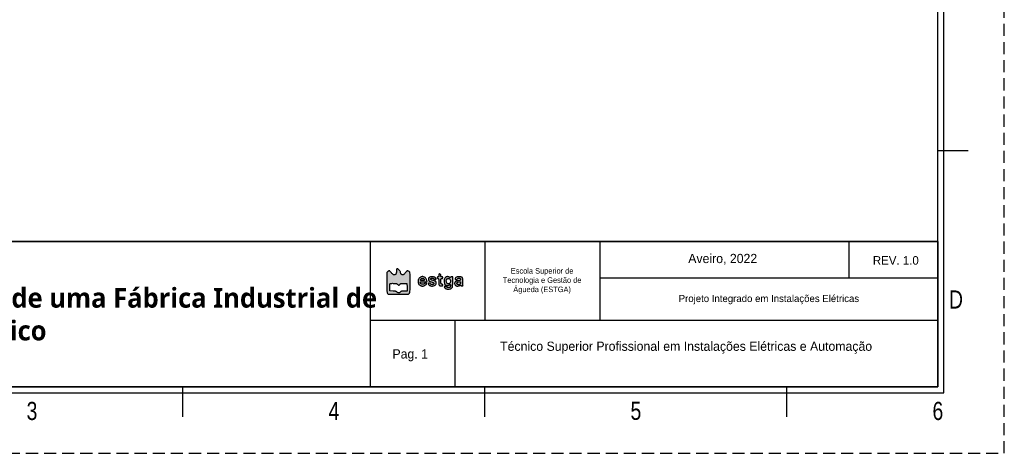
# Model space of a CAD drawing. Header units: millimetres. Extents: x -559 to 10735, y -2326 to 222.
# Tile 15 of 106: x -425 to -262, y 1 to 72. Entities that reach past the tile are written whole.
import ezdxf
from ezdxf.enums import TextEntityAlignment as Align

# ---------------------------------------------------------------- set-up
doc = ezdxf.new("R2010")
doc.units = ezdxf.units.MM
doc.header["$LTSCALE"] = 4
doc.linetypes.add('DASHED', pattern=[0.75, 0.5, -0.25])
for name, color, linetype in [('Cabeçalho', 252, 'Continuous'), ('COMMENT', 4, 'Continuous'), ('Texto Cabeçalho', 3, 'Continuous'), ('ZUWAKU', 7, 'Continuous')]:
    doc.layers.add(name, color=color, linetype=linetype)

# ---------------------------------------------------------------- blocks, each defined once
blk = doc.blocks.new('JIS_border_a4(L)')
at = {"color": 5}
for p, q in [((286, 11), (286, 199)), ((287, 10), (287, 200)), ((10, 10), (287, 10)), ((11, 11), (286, 11))]:
    blk.add_line(p, q, dxfattribs=at)
at = {"layer": 'ZUWAKU'}
for p, q in [((291, 50), (286, 50)), ((161, 6), (161, 11)), ((211, 6), (211, 11)), ((261, 6), (261, 11))]:
    blk.add_line(p, q, dxfattribs=at)
at = {"layer": 'ZUWAKU', "color": 5, "linetype": 'DASHED'}
blk.add_lwpolyline([(0, 0), (297, 0), (297, 210), (0, 210)], close=True, dxfattribs=at)
at = {"layer": 'COMMENT', "width": 0.8}
for s, p in [('D', (289, 25.43)), ('3', (136, 7)), ('4', (186, 7)), ('5', (236, 7)), ('6', (286, 7))]:
    blk.add_text(s, height=3, dxfattribs=at).set_placement(p, align=Align.MIDDLE)

msp = doc.modelspace()

# ---------------------------------------------------------------- hatches: boundary and pattern name
at = {"layer": 'Texto Cabeçalho'}
h = msp.add_hatch(color=256, dxfattribs=at)
h.dxf.hatch_style = 1
h.paths.add_polyline_path([(-361.45, 30.2, -0.103369), (-361.57, 30.28, -0.100368), (-361.65, 30.41, -0.089615), (-361.68, 30.56, 0.138861), (-361.73, 30.73, 0.04933), (-361.88, 30.93, 0.049188), (-362.07, 31.1, 0.157567), (-362.23, 31.15, 0.119218), (-362.29, 31.13, 0.19762), (-362.33, 31.08, 0.071776), (-362.35, 30.99, 0.007282), (-362.35, 30.75, -0.03039), (-362.37, 30.46, -0.109263), (-362.43, 30.29, -0.162003), (-362.54, 30.2, -0.093147), (-362.72, 30.17, -0.088417), (-362.82, 30.18, -0.074351), (-362.91, 30.24, -0.047695), (-363.02, 30.33, -0.013943), (-363.16, 30.5, 0.016235), (-363.27, 30.63, 0.021586), (-363.37, 30.74, 0.019562), (-363.47, 30.82, 0.160613), (-363.52, 30.84, 0.105218), (-363.57, 30.83, 0.031288), (-363.64, 30.8, 0.029869), (-363.71, 30.75, 0.028262), (-363.78, 30.69), (-363.94, 30.54), (-363.94, 28.89, 0.001459), (-363.94, 27.89, 0.014831), (-363.93, 27.47, 0.036596), (-363.89, 27.24, 0.117837), (-363.83, 27.1), (-363.71, 26.95), (-362.02, 26.95), (-360.33, 26.95), (-360.21, 27.11, 0.110111), (-360.14, 27.25, 0.037202), (-360.11, 27.48, 0.01517), (-360.09, 27.89, 0.001536), (-360.09, 28.86, 0.00222), (-360.09, 29.48, 0.00338), (-360.1, 30.02, 0.001252), (-360.11, 30.49, 0.085167), (-360.13, 30.56, 0.1341), (-360.2, 30.66, 0.046674), (-360.34, 30.75, 0.046093), (-360.49, 30.81, 0.175615), (-360.59, 30.81, 0.095071), (-360.63, 30.78, 0.011188), (-360.72, 30.69, 0.013085), (-360.81, 30.59, 0.010367), (-360.9, 30.47, -0.016413), (-361.03, 30.32, -0.050954), (-361.13, 30.23, -0.075762), (-361.21, 30.18, -0.085445), (-361.31, 30.17, -0.100623)])
h.paths.add_polyline_path([(-361.42, 28.75, -0.006824), (-361.11, 28.75), (-360.61, 28.73), (-360.59, 28.1), (-360.57, 27.47), (-361.07, 27.47, 0.008317), (-361.36, 27.47, 0.049732), (-361.51, 27.45, 0.085353), (-361.61, 27.4, 0.053245), (-361.72, 27.32, -0.051848), (-361.85, 27.21, -0.137763), (-361.97, 27.18, -0.141522), (-362.08, 27.21, -0.055915), (-362.22, 27.31, 0.066463), (-362.32, 27.38, 0.061609), (-362.44, 27.42, 0.037581), (-362.61, 27.45, 0.008945), (-362.89, 27.47), (-363.42, 27.5), (-363.44, 28.05, -0.005737), (-363.45, 28.27, -0.007758), (-363.45, 28.46, -0.005495), (-363.44, 28.62, -0.080952), (-363.43, 28.68, -0.226456), (-363.39, 28.72, -0.042121), (-363.28, 28.74, -0.028091), (-363.12, 28.76, -0.008218), (-362.87, 28.76, -0.007127), (-362.56, 28.75, -0.049297), (-362.41, 28.74, -0.091664), (-362.31, 28.69, -0.058119), (-362.21, 28.61, 0.049987), (-362.08, 28.5, 0.158555), (-361.97, 28.46, 0.161487), (-361.87, 28.5, 0.052373), (-361.75, 28.61, -0.055528), (-361.66, 28.7, -0.105577), (-361.56, 28.74, -0.055162)], flags=16)
at = {"layer": 'Texto Cabeçalho', "true_color": 0x000000}
h = msp.add_hatch(color=18, dxfattribs=at)
h.dxf.hatch_style = 1
h.paths.add_polyline_path([(-358.38, 28.98, -0.113871), (-358.31, 29.01, -0.04008), (-358.16, 29.02, -0.005228), (-357.85, 29.03), (-357.29, 29.03), (-357.33, 29.22, 0.048578), (-357.39, 29.42, 0.065059), (-357.48, 29.58, 0.068572), (-357.61, 29.7, 0.062515), (-357.77, 29.8, 0.023173), (-357.94, 29.86, 0.080221), (-358.05, 29.87, 0.075403), (-358.17, 29.85, 0.018955), (-358.35, 29.79, 0.076875), (-358.53, 29.68, 0.080553), (-358.66, 29.52, 0.076557), (-358.75, 29.32, 0.060775), (-358.78, 29.09, 0.052656), (-358.75, 28.86, 0.074597), (-358.68, 28.66, 0.080636), (-358.56, 28.5, 0.074541), (-358.39, 28.39, 0.034396), (-358.21, 28.32, 0.065799), (-358.06, 28.3, 0.069298), (-357.92, 28.31, 0.042275), (-357.75, 28.36, 0.054982), (-357.63, 28.44, 0.036275), (-357.5, 28.54, 0.034641), (-357.4, 28.65, 0.160063), (-357.37, 28.74, 0.390518), (-357.41, 28.78, 0.056062), (-357.54, 28.78, 0.050936), (-357.68, 28.75, 0.117799), (-357.77, 28.69, -0.16673), (-357.95, 28.6, -0.120242), (-358.17, 28.63, -0.124135), (-358.34, 28.75, -0.18266), (-358.41, 28.92, -0.238399)])
h.paths.add_polyline_path([(-358.38, 29.35, -0.091609), (-358.31, 29.46, -0.108903), (-358.2, 29.54, -0.078201), (-358.06, 29.57, -0.081241), (-357.91, 29.56, -0.13845), (-357.81, 29.5, -0.062207), (-357.78, 29.47, -0.039117), (-357.76, 29.42, -0.038824), (-357.74, 29.37, -0.056382), (-357.74, 29.32, -0.139014), (-357.75, 29.26, -0.168808), (-357.79, 29.23, -0.074881), (-357.88, 29.21, -0.012599), (-358.04, 29.21, -0.02814), (-358.26, 29.22, -0.156678), (-358.36, 29.27, -0.311186)], flags=16)
h.paths.add_polyline_path([(-356.77, 29.06, 0.01235), (-356.45, 28.96, -0.055419), (-356.27, 28.88, -0.154763), (-356.18, 28.78, -0.239194), (-356.18, 28.68, -0.128236), (-356.27, 28.58, -0.132572), (-356.39, 28.54, -0.077903), (-356.53, 28.56, -0.080674), (-356.66, 28.62, -0.168057), (-356.72, 28.71, 0.202023), (-356.78, 28.77, 0.079859), (-356.89, 28.81, 0.076974), (-357.02, 28.81, 0.15765), (-357.1, 28.76, 0.332869), (-357.11, 28.68, 0.066485), (-357.02, 28.55, 0.056587), (-356.87, 28.42, 0.072154), (-356.7, 28.35, 0.083014), (-356.37, 28.31, 0.097651), (-356.06, 28.38, 0.116791), (-355.85, 28.55, 0.163369), (-355.76, 28.78, 0.072663), (-355.78, 28.94, 0.122125), (-355.85, 29.06, 0.102823), (-355.97, 29.14, 0.04161), (-356.17, 29.21, -0.012751), (-356.42, 29.28, -0.042101), (-356.57, 29.34, -0.07158), (-356.67, 29.41, -0.207626), (-356.7, 29.48, -0.255969), (-356.65, 29.55, -0.085662), (-356.54, 29.6, -0.073886), (-356.39, 29.61, -0.10615), (-356.27, 29.58, -0.026102), (-356.22, 29.55, -0.033758), (-356.18, 29.52, -0.049946), (-356.14, 29.48, 0.44107), (-356.13, 29.45, 0.040945), (-356.09, 29.44, 0.036019), (-356.03, 29.43, 0.022477), (-355.96, 29.42, 0.006342), (-355.89, 29.42, 0.010544), (-355.83, 29.43, 0.004395), (-355.78, 29.43, 0.389495), (-355.78, 29.44, 0.121245), (-355.8, 29.52, 0.029603), (-355.87, 29.64, 0.028452), (-355.95, 29.74, 0.14911), (-356.02, 29.78, 0.027359), (-356.21, 29.83, 0.027599), (-356.41, 29.85, 0.029348), (-356.59, 29.84, 0.052114), (-356.73, 29.82, 0.051808), (-356.9, 29.75, 0.112549), (-357, 29.66, 0.119902), (-357.05, 29.54, 0.063393), (-357.05, 29.38, 0.088373), (-357.01, 29.24, 0.126496), (-356.93, 29.14, 0.068854)])
h.paths.add_polyline_path([(-354.98, 29.91, -0.022931), (-354.98, 30.03, 0.099329), (-355.01, 30.18, 0.135439), (-355.1, 30.28, 0.177459), (-355.21, 30.32, 0.181757), (-355.31, 30.27, 0.133829), (-355.32, 30.24, 0.022028), (-355.34, 30.18, 0.022866), (-355.35, 30.11, 0.018427), (-355.35, 30.03, -0.024804), (-355.35, 29.92, -0.110756), (-355.37, 29.86, -0.174053), (-355.41, 29.83, -0.085474), (-355.47, 29.82, 0.071854), (-355.52, 29.81, 0.117651), (-355.56, 29.79, 0.122574), (-355.59, 29.76, 0.082072), (-355.59, 29.71, 0.097504), (-355.58, 29.66, 0.076301), (-355.56, 29.62, 0.074004), (-355.52, 29.58, 0.081717), (-355.47, 29.56, -0.145612), (-355.41, 29.52, -0.130186), (-355.37, 29.45, -0.049038), (-355.35, 29.31, -0.005703), (-355.35, 29.01, 0.014049), (-355.34, 28.64, 0.10478), (-355.29, 28.48, 0.190915), (-355.2, 28.39, 0.068962), (-355.01, 28.35, 0.011052), (-354.82, 28.34, 0.089181), (-354.73, 28.36, 0.209026), (-354.69, 28.4, 0.103767), (-354.68, 28.47, 0.102549), (-354.69, 28.52, 0.09348), (-354.72, 28.56, 0.080963), (-354.76, 28.6, 0.055091), (-354.83, 28.62, -0.085661), (-354.92, 28.66, -0.172689), (-354.96, 28.72, -0.068807), (-354.98, 28.83, -0.006072), (-354.98, 29.12, -0.005), (-354.98, 29.41, -0.07577), (-354.96, 29.52, -0.227977), (-354.92, 29.56, -0.088152), (-354.83, 29.58, 0.044917), (-354.76, 29.58, 0.124433), (-354.71, 29.6, 0.149479), (-354.68, 29.64, 0.07578), (-354.68, 29.7, 0.07578), (-354.68, 29.76, 0.149479), (-354.71, 29.79, 0.124433), (-354.76, 29.82, 0.044917), (-354.83, 29.82, -0.050044), (-354.91, 29.83, -0.186049), (-354.96, 29.86, -0.136666)])
h.paths.add_polyline_path([(-353.01, 29.82), (-353.2, 29.82, 0.033181), (-353.27, 29.82, 0.043568), (-353.33, 29.8, 0.050115), (-353.38, 29.78, 0.187636), (-353.4, 29.76, -0.247449), (-353.42, 29.74, -0.10686), (-353.47, 29.73, -0.060386), (-353.53, 29.75, -0.023082), (-353.61, 29.79, 0.019444), (-353.74, 29.85, 0.077502), (-353.82, 29.87, 0.074546), (-353.91, 29.87, 0.017156), (-354.06, 29.83, 0.196809), (-354.34, 29.61, 0.106383), (-354.47, 29.19, 0.105474), (-354.42, 28.75, 0.191241), (-354.19, 28.48, 0.085158), (-354.04, 28.43, 0.050096), (-353.85, 28.42, 0.050301), (-353.67, 28.45, 0.090587), (-353.53, 28.51, -0.012552), (-353.44, 28.57, -0.257457), (-353.41, 28.57, -0.273567), (-353.39, 28.54, -0.013884), (-353.39, 28.44, -0.05592), (-353.41, 28.27, -0.118454), (-353.47, 28.14, -0.135537), (-353.58, 28.07, -0.084417), (-353.72, 28.05, -0.04037), (-353.81, 28.05, -0.038681), (-353.89, 28.07, -0.041248), (-353.96, 28.1, -0.099612), (-354, 28.14, 0.147033), (-354.1, 28.2, 0.057385), (-354.25, 28.23, 0.064117), (-354.39, 28.22, 0.359237), (-354.43, 28.17, 0.130215), (-354.42, 28.13, 0.023416), (-354.39, 28.08, 0.023868), (-354.34, 28.01, 0.019589), (-354.28, 27.95, 0.128655), (-354.07, 27.83, 0.067817), (-353.78, 27.79, 0.066219), (-353.47, 27.83, 0.103511), (-353.24, 27.95), (-353.05, 28.1), (-353.03, 28.96)])
h.paths.add_polyline_path([(-353.41, 29.28, -0.078162), (-353.39, 29.09, -0.08106), (-353.43, 28.92, -0.110055), (-353.52, 28.78, -0.05576), (-353.64, 28.7, -0.113803), (-353.74, 28.67, -0.118156), (-353.85, 28.68, -0.06293), (-353.97, 28.75, -0.1635), (-354.06, 28.89, -0.06554), (-354.1, 29.12, -0.065846), (-354.07, 29.35, -0.17401), (-353.98, 29.49, -0.081368), (-353.84, 29.56, -0.102035), (-353.71, 29.57, -0.109501), (-353.58, 29.53, -0.106286), (-353.49, 29.44, -0.089684)], flags=16)
h.paths.add_polyline_path([(-351.38, 29.44, 0.036016), (-351.39, 29.6, 0.07733), (-351.42, 29.7, 0.153756), (-351.48, 29.75, 0.069667), (-351.64, 29.81, 0.029511), (-351.86, 29.84, 0.029541), (-352.09, 29.85, 0.051631), (-352.29, 29.82, 0.085642), (-352.5, 29.73, 0.13911), (-352.64, 29.58, 0.300432), (-352.62, 29.45, 0.213781), (-352.49, 29.39, 0.056561), (-352.41, 29.4, 0.059268), (-352.34, 29.43, 0.06217), (-352.29, 29.47, 0.075491), (-352.24, 29.52, -0.163422), (-352.12, 29.62, -0.138242), (-351.94, 29.64, -0.151603), (-351.8, 29.56, -0.198567), (-351.74, 29.42, -0.109936), (-351.76, 29.33, -0.167168), (-351.82, 29.27, -0.0704), (-351.94, 29.23, -0.008633), (-352.22, 29.18, 0.031451), (-352.33, 29.15, 0.027553), (-352.44, 29.11, 0.028543), (-352.54, 29.07, 0.070294), (-352.6, 29.02, 0.107636), (-352.69, 28.88, 0.108361), (-352.72, 28.71, 0.106663), (-352.67, 28.55, 0.101341), (-352.56, 28.42, 0.072013), (-352.41, 28.33, 0.083264), (-352.25, 28.3, 0.077928), (-352.07, 28.32, 0.054111), (-351.89, 28.39, -0.023082), (-351.81, 28.42, -0.060386), (-351.75, 28.44, -0.10686), (-351.71, 28.44, -0.247449), (-351.69, 28.42, 0.188788), (-351.67, 28.39, 0.049671), (-351.62, 28.37, 0.043241), (-351.55, 28.36, 0.032838), (-351.48, 28.35, 0.022226), (-351.39, 28.36, 0.123286), (-351.34, 28.37, 0.241912), (-351.33, 28.4, 0.102416), (-351.33, 28.45, -0.071957), (-351.35, 28.51, -0.005942), (-351.36, 28.69, -0.007853), (-351.37, 28.89, -0.005973), (-351.37, 29.12, 0.006065)])
h.paths.add_polyline_path([(-351.77, 29, -0.172242), (-351.75, 28.95, -0.047364), (-351.74, 28.88, -0.096839), (-351.76, 28.75, -0.097339), (-351.84, 28.64, -0.098406), (-351.94, 28.56, -0.101383), (-352.07, 28.54, -0.098385), (-352.19, 28.56, -0.121124), (-352.28, 28.63, -0.129792), (-352.33, 28.73, -0.122461), (-352.32, 28.84, -0.103308), (-352.28, 28.92, -0.109403), (-352.2, 28.97, -0.071406), (-352.09, 29, -0.022133), (-351.91, 29.02, -0.034533), (-351.82, 29.02, -0.151976)], flags=16)

# ---------------------------------------------------------------- linework, layer by layer
at = {"layer": 'Cabeçalho'}
for p, q in [((-366.7, 35.66), (-366.7, 11.66)), ((-347.68, 22.66), (-347.68, 35.49)), ((-328.7, 35.66), (-328.7, 22.66)), ((-287.37, 29.59), (-287.37, 35.66)), ((-272.7, 29.59), (-328.7, 29.59)), ((-366.7, 22.66), (-272.7, 22.66)), ((-352.7, 22.66), (-352.7, 11.66))]:
    msp.add_line(p, q, dxfattribs=at)
for points in [[(-547.7, 35.66), (-272.7, 35.66), (-272.7, 11.66), (-547.7, 11.66)], [(-272.7, 35.66), (-547.7, 35.66), (-547.7, 11.66), (-272.7, 11.66)]]:
    msp.add_lwpolyline(points, close=True, dxfattribs=at)
at = {"layer": 'Texto Cabeçalho'}
for points in [[(-362.35, 30.75, -0.03039), (-362.37, 30.46, -0.109263), (-362.43, 30.29, -0.162002), (-362.54, 30.2, -0.093148), (-362.72, 30.17, -0.088414), (-362.82, 30.18, -0.074352), (-362.91, 30.24, -0.047695), (-363.02, 30.33, -0.013943), (-363.16, 30.5, 0.016236), (-363.27, 30.63, 0.021587), (-363.37, 30.74, 0.01956), (-363.47, 30.82, 0.160613), (-363.52, 30.84, 0.105217), (-363.57, 30.83, 0.031287), (-363.64, 30.8, 0.02987), (-363.71, 30.75, 0.028262), (-363.78, 30.69), (-363.94, 30.54), (-363.94, 28.89, 0.001459), (-363.94, 27.89, 0.014831), (-363.93, 27.47, 0.036596), (-363.89, 27.24, 0.117837), (-363.83, 27.1), (-363.71, 26.95), (-362.02, 26.95), (-360.33, 26.95), (-360.21, 27.11, 0.110111), (-360.14, 27.25, 0.037202), (-360.11, 27.48, 0.01517), (-360.09, 27.89, 0.001536), (-360.09, 28.86, 0.00222), (-360.09, 29.48, 0.00338), (-360.1, 30.02, 0.001252), (-360.11, 30.49, 0.085167), (-360.13, 30.56, 0.1341), (-360.2, 30.66, 0.046674), (-360.34, 30.75, 0.046093), (-360.49, 30.81, 0.175615), (-360.59, 30.81, 0.095071), (-360.63, 30.78, 0.011196), (-360.72, 30.69, 0.013078), (-360.81, 30.59, 0.010367), (-360.9, 30.47, -0.016413), (-361.03, 30.32, -0.050954), (-361.13, 30.23, -0.075762), (-361.21, 30.18, -0.085443), (-361.31, 30.17, -0.100625), (-361.45, 30.2, -0.103356), (-361.57, 30.28, -0.100381), (-361.65, 30.41, -0.089614), (-361.68, 30.56, 0.13886), (-361.73, 30.73, 0.04933), (-361.88, 30.93, 0.049188), (-362.07, 31.1, 0.157567), (-362.23, 31.15, 0.119219), (-362.29, 31.13, 0.197619), (-362.33, 31.08, 0.071776), (-362.35, 30.99, 0.007282)], [(-362.21, 28.61, 0.049987), (-362.08, 28.5, 0.158555), (-361.97, 28.46, 0.161487), (-361.87, 28.5, 0.052373), (-361.75, 28.61, -0.055528), (-361.66, 28.7, -0.105578), (-361.56, 28.74, -0.055162), (-361.42, 28.75, -0.006824), (-361.11, 28.75), (-360.61, 28.73), (-360.59, 28.1), (-360.57, 27.47), (-361.07, 27.47, 0.008317), (-361.36, 27.47, 0.049732), (-361.51, 27.45, 0.085354), (-361.61, 27.4, 0.053245), (-361.72, 27.32, -0.051848), (-361.85, 27.21, -0.137763), (-361.97, 27.18, -0.141522), (-362.08, 27.21, -0.055915), (-362.22, 27.31, 0.066463), (-362.32, 27.38, 0.061609), (-362.44, 27.42, 0.037581), (-362.61, 27.45, 0.008945), (-362.89, 27.47), (-363.42, 27.5), (-363.44, 28.05, -0.005737), (-363.45, 28.27, -0.007759), (-363.45, 28.46, -0.005495), (-363.44, 28.62, -0.080952), (-363.43, 28.68, -0.226456), (-363.39, 28.72, -0.042121), (-363.28, 28.74, -0.028091), (-363.12, 28.76, -0.008218), (-362.87, 28.76, -0.007127), (-362.56, 28.75, -0.049297), (-362.41, 28.74, -0.091664), (-362.31, 28.69, -0.058119)]]:
    msp.add_lwpolyline(points, format="xyb", close=True, dxfattribs=at)
at = {"layer": 'Texto Cabeçalho', "color": 18, "true_color": 0x000000}
for points in [[(-358.35, 29.79, 0.076875), (-358.53, 29.68, 0.080556), (-358.66, 29.52, 0.076556), (-358.75, 29.32, 0.060774), (-358.78, 29.09, 0.052657), (-358.75, 28.86, 0.074597), (-358.68, 28.66, 0.080632), (-358.56, 28.5, 0.074544), (-358.39, 28.39, 0.034396), (-358.21, 28.32, 0.065799), (-358.06, 28.3, 0.069299), (-357.92, 28.31, 0.042275), (-357.75, 28.36, 0.054984), (-357.63, 28.44, 0.036273), (-357.5, 28.54, 0.034643), (-357.4, 28.65, 0.160063), (-357.37, 28.74, 0.390517), (-357.41, 28.78, 0.056063), (-357.54, 28.78, 0.050935), (-357.68, 28.75, 0.117799), (-357.77, 28.69, -0.166731), (-357.95, 28.6, -0.120236), (-358.17, 28.63, -0.12414), (-358.34, 28.75, -0.18266), (-358.41, 28.92, -0.238398), (-358.38, 28.98, -0.113871), (-358.31, 29.01, -0.04008), (-358.16, 29.02, -0.005228), (-357.85, 29.03), (-357.29, 29.03), (-357.33, 29.22, 0.048578), (-357.39, 29.42, 0.065057), (-357.48, 29.58, 0.068575), (-357.61, 29.7, 0.062514), (-357.77, 29.8, 0.023173), (-357.94, 29.86, 0.08022), (-358.05, 29.87, 0.075404), (-358.17, 29.85, 0.018955)], [(-357.81, 29.5, -0.062206), (-357.78, 29.47, -0.039117), (-357.76, 29.42, -0.038823), (-357.74, 29.37, -0.056383), (-357.74, 29.32, -0.139013), (-357.75, 29.26, -0.168809), (-357.79, 29.23, -0.074881), (-357.88, 29.21, -0.012599), (-358.04, 29.21, -0.028141), (-358.26, 29.22, -0.156678), (-358.36, 29.27, -0.311186), (-358.38, 29.35, -0.09161), (-358.31, 29.46, -0.108903), (-358.2, 29.54, -0.078199), (-358.06, 29.57, -0.081243), (-357.91, 29.56, -0.138452)], [(-356.73, 29.82, 0.051806), (-356.9, 29.75, 0.112553), (-357, 29.66, 0.119897), (-357.05, 29.54, 0.063394), (-357.05, 29.38, 0.088372), (-357.01, 29.24, 0.126496), (-356.93, 29.14, 0.068854), (-356.77, 29.06, 0.01235), (-356.45, 28.96, -0.055419), (-356.27, 28.88, -0.154763), (-356.18, 28.78, -0.239194), (-356.18, 28.68, -0.128234), (-356.27, 28.58, -0.132575), (-356.39, 28.54, -0.077903), (-356.53, 28.56, -0.080674), (-356.66, 28.62, -0.168057), (-356.72, 28.71, 0.202023), (-356.78, 28.77, 0.079858), (-356.89, 28.81, 0.076975), (-357.02, 28.81, 0.15765), (-357.1, 28.76, 0.332868), (-357.11, 28.68, 0.066484), (-357.02, 28.55, 0.056587), (-356.87, 28.42, 0.072154), (-356.7, 28.35, 0.083015), (-356.37, 28.31, 0.09765), (-356.06, 28.38, 0.11679), (-355.85, 28.55, 0.163367), (-355.76, 28.78, 0.072664), (-355.78, 28.94, 0.122124), (-355.85, 29.06, 0.102824), (-355.97, 29.14, 0.04161), (-356.17, 29.21, -0.012751), (-356.42, 29.28, -0.042101), (-356.57, 29.34, -0.07158), (-356.67, 29.41, -0.207626), (-356.7, 29.48, -0.255969), (-356.65, 29.55, -0.085662), (-356.54, 29.6, -0.073885), (-356.39, 29.61, -0.106152), (-356.27, 29.58, -0.026101), (-356.22, 29.55, -0.03376), (-356.18, 29.52, -0.035864), (-356.15, 29.49, -0.175941), (-356.14, 29.47, 0.30201), (-356.13, 29.45, 0.040944), (-356.09, 29.44, 0.03602), (-356.03, 29.43, 0.022477), (-355.96, 29.42, 0.006342), (-355.89, 29.42, 0.010545), (-355.83, 29.43, 0.004395), (-355.78, 29.43, 0.389495), (-355.78, 29.44, 0.121245), (-355.8, 29.52, 0.029611), (-355.87, 29.64, 0.028445), (-355.95, 29.74, 0.149111), (-356.02, 29.78, 0.027359), (-356.21, 29.83, 0.027599), (-356.41, 29.85, 0.029348), (-356.59, 29.84, 0.052116)], [(-355.31, 30.27, 0.13383), (-355.32, 30.24, 0.022027), (-355.34, 30.18, 0.022866), (-355.35, 30.11, 0.018427), (-355.35, 30.03, -0.024804), (-355.35, 29.92, -0.110756), (-355.37, 29.86, -0.174054), (-355.41, 29.83, -0.085474), (-355.47, 29.82, 0.071854), (-355.52, 29.81, 0.117651), (-355.56, 29.79, 0.122573), (-355.59, 29.76, 0.082074), (-355.59, 29.71, 0.097502), (-355.58, 29.66, 0.076311), (-355.56, 29.62, 0.073995), (-355.52, 29.58, 0.081717), (-355.47, 29.56, -0.145614), (-355.41, 29.52, -0.130184), (-355.37, 29.45, -0.049038), (-355.35, 29.31, -0.005703), (-355.35, 29.01, 0.014049), (-355.34, 28.64, 0.10478), (-355.29, 28.48, 0.190915), (-355.2, 28.39, 0.068962), (-355.01, 28.35, 0.011052), (-354.82, 28.34, 0.089181), (-354.73, 28.36, 0.209026), (-354.69, 28.4, 0.103767), (-354.68, 28.47, 0.102549), (-354.69, 28.52, 0.09348), (-354.72, 28.56, 0.080962), (-354.76, 28.6, 0.055092), (-354.83, 28.62, -0.085661), (-354.92, 28.66, -0.172688), (-354.96, 28.72, -0.068807), (-354.98, 28.83, -0.006069), (-354.98, 29.12, -0.005003), (-354.98, 29.41, -0.07577), (-354.96, 29.52, -0.227976), (-354.92, 29.56, -0.088152), (-354.83, 29.58, 0.044917), (-354.76, 29.58, 0.124434), (-354.71, 29.6, 0.149477), (-354.68, 29.64, 0.07578), (-354.68, 29.7, 0.07578), (-354.68, 29.76, 0.149477), (-354.71, 29.79, 0.124434), (-354.76, 29.82, 0.044917), (-354.83, 29.82, -0.050044), (-354.91, 29.83, -0.186049), (-354.96, 29.86, -0.136666), (-354.98, 29.91, -0.022931), (-354.98, 30.03, 0.099329), (-355.01, 30.18, 0.135439), (-355.1, 30.28, 0.177459), (-355.21, 30.32, 0.181757)], [(-354.06, 29.83, 0.196809), (-354.34, 29.61, 0.106383), (-354.47, 29.19, 0.105474), (-354.42, 28.75, 0.191244), (-354.19, 28.48, 0.085154), (-354.04, 28.43, 0.050096), (-353.85, 28.42, 0.050301), (-353.67, 28.45, 0.090587), (-353.53, 28.51, -0.012552), (-353.44, 28.57, -0.257457), (-353.41, 28.57, -0.273567), (-353.39, 28.54, -0.013884), (-353.39, 28.44, -0.05592), (-353.41, 28.27, -0.118454), (-353.47, 28.14, -0.135536), (-353.58, 28.07, -0.084417), (-353.72, 28.05, -0.040357), (-353.81, 28.05, -0.038692), (-353.89, 28.07, -0.041249), (-353.96, 28.1, -0.099612), (-354, 28.14, 0.147033), (-354.1, 28.2, 0.057383), (-354.25, 28.23, 0.064119), (-354.39, 28.22, 0.359236), (-354.43, 28.17, 0.130216), (-354.42, 28.13, 0.023416), (-354.39, 28.08, 0.023867), (-354.34, 28.01, 0.01959), (-354.28, 27.95, 0.128655), (-354.07, 27.83, 0.067817), (-353.78, 27.79, 0.066219), (-353.47, 27.83, 0.103511), (-353.24, 27.95), (-353.05, 28.1), (-353.03, 28.96), (-353.01, 29.82), (-353.2, 29.82, 0.033181), (-353.27, 29.82, 0.043567), (-353.33, 29.8, 0.050115), (-353.38, 29.78, 0.187636), (-353.4, 29.76, -0.24745), (-353.42, 29.74, -0.106859), (-353.47, 29.73, -0.060386), (-353.53, 29.75, -0.023082), (-353.61, 29.79, 0.019444), (-353.74, 29.85, 0.077509), (-353.82, 29.87, 0.07454), (-353.91, 29.87, 0.017156)], [(-353.49, 29.44, -0.089685), (-353.41, 29.28, -0.078159), (-353.39, 29.09, -0.081063), (-353.43, 28.92, -0.110055), (-353.52, 28.78, -0.05576), (-353.64, 28.7, -0.113798), (-353.74, 28.67, -0.118162), (-353.85, 28.68, -0.06293), (-353.97, 28.75, -0.1635), (-354.06, 28.89, -0.06554), (-354.1, 29.12, -0.065846), (-354.07, 29.35, -0.174009), (-353.98, 29.49, -0.081369), (-353.84, 29.56, -0.102035), (-353.71, 29.57, -0.1095), (-353.58, 29.53, -0.106285)], [(-352.29, 29.82, 0.085643), (-352.5, 29.73, 0.139111), (-352.64, 29.58, 0.30043), (-352.62, 29.45, 0.213781), (-352.49, 29.39, 0.056559), (-352.41, 29.4, 0.059271), (-352.34, 29.43, 0.062169), (-352.29, 29.47, 0.075491), (-352.24, 29.52, -0.163421), (-352.12, 29.62, -0.138241), (-351.94, 29.64, -0.151604), (-351.8, 29.56, -0.198569), (-351.74, 29.42, -0.109935), (-351.76, 29.33, -0.167168), (-351.82, 29.27, -0.0704), (-351.94, 29.23, -0.008633), (-352.22, 29.18, 0.031451), (-352.33, 29.15, 0.027552), (-352.44, 29.11, 0.028544), (-352.54, 29.07, 0.070293), (-352.6, 29.02, 0.107636), (-352.69, 28.88, 0.108364), (-352.72, 28.71, 0.106657), (-352.67, 28.55, 0.101343), (-352.56, 28.42, 0.072013), (-352.41, 28.33, 0.083267), (-352.25, 28.3, 0.077925), (-352.07, 28.32, 0.054111), (-351.89, 28.39, -0.023082), (-351.81, 28.42, -0.060386), (-351.75, 28.44, -0.106859), (-351.71, 28.44, -0.24745), (-351.69, 28.42, 0.188788), (-351.67, 28.39, 0.049672), (-351.62, 28.37, 0.043241), (-351.55, 28.36, 0.032837), (-351.48, 28.35, 0.022226), (-351.39, 28.36, 0.123286), (-351.34, 28.37, 0.241912), (-351.33, 28.4, 0.102416), (-351.33, 28.45, -0.071957), (-351.35, 28.51, -0.005943), (-351.36, 28.69, -0.007853), (-351.37, 28.89, -0.005973), (-351.37, 29.12, 0.006065), (-351.38, 29.44, 0.036016), (-351.39, 29.6, 0.07733), (-351.42, 29.7, 0.153756), (-351.48, 29.75, 0.069667), (-351.64, 29.81, 0.029521), (-351.86, 29.84, 0.029531), (-352.09, 29.85, 0.05163)], [(-351.74, 28.88, -0.096839), (-351.76, 28.75, -0.097339), (-351.84, 28.64, -0.098406), (-351.94, 28.56, -0.101383), (-352.07, 28.54, -0.098386), (-352.19, 28.56, -0.121123), (-352.28, 28.63, -0.129796), (-352.33, 28.73, -0.122458), (-352.32, 28.84, -0.103306), (-352.28, 28.92, -0.109406), (-352.2, 28.97, -0.071406), (-352.09, 29, -0.022133), (-351.91, 29.02, -0.034533), (-351.82, 29.02, -0.151976), (-351.77, 29, -0.172243), (-351.75, 28.95, -0.047364)]]:
    msp.add_lwpolyline(points, format="xyb", close=True, dxfattribs=at)

# ---------------------------------------------------------------- block references
msp.add_blockref('JIS_border_a4(L)', (-558.7, 0.66))

# ---------------------------------------------------------------- texts
at = {"layer": 'Texto Cabeçalho', "attachment_point": 1}
for s, width, gutter_width, heights, insert, char_height in [('\\pxqc;Aveiro, 2022', 38.1544, 7.6, [0], (-327.4, 33.63), 1.5207), ('\\pxqc;REV. 1.0', 18.3524, 7.1, [0], (-288.84, 33.26), 1.4205), ('\\pxqc;Escola Superior de Tecnologia e Gestão de Águeda (ESTGA)', 16.0169, 4.58, [4.99], (-346.24, 31.28), 0.9168), ('{\\fMeiryo UI|b1|i0|c0|p50;Projeto Elétrico de uma Fábrica Industrial de Injeção de Plástico}', 94.4781, 12.33, [15.33], (-459.71, 27.98), 3.2441), ('\\pxqc;Projeto Integrado em Instalações Elétricas', 42.3912, 5.95, [4.48], (-321.87, 26.85), 1.1892), ('\\pxqc;Técnico Superior Profissional em Instalações Elétricas e Automação', 61.8572, 7.6, [5.53], (-345.31, 19.12), 1.5207), ('\\pxqc;Pag. 1', 8.4995, 7.6, [0], (-364.32, 17.85), 1.5207)]:
    msp.add_mtext_dynamic_manual_height_columns(s, width=width, gutter_width=gutter_width, heights=heights, dxfattribs=dict(at, insert=insert, char_height=char_height))

doc.saveas('drawing.dxf')
